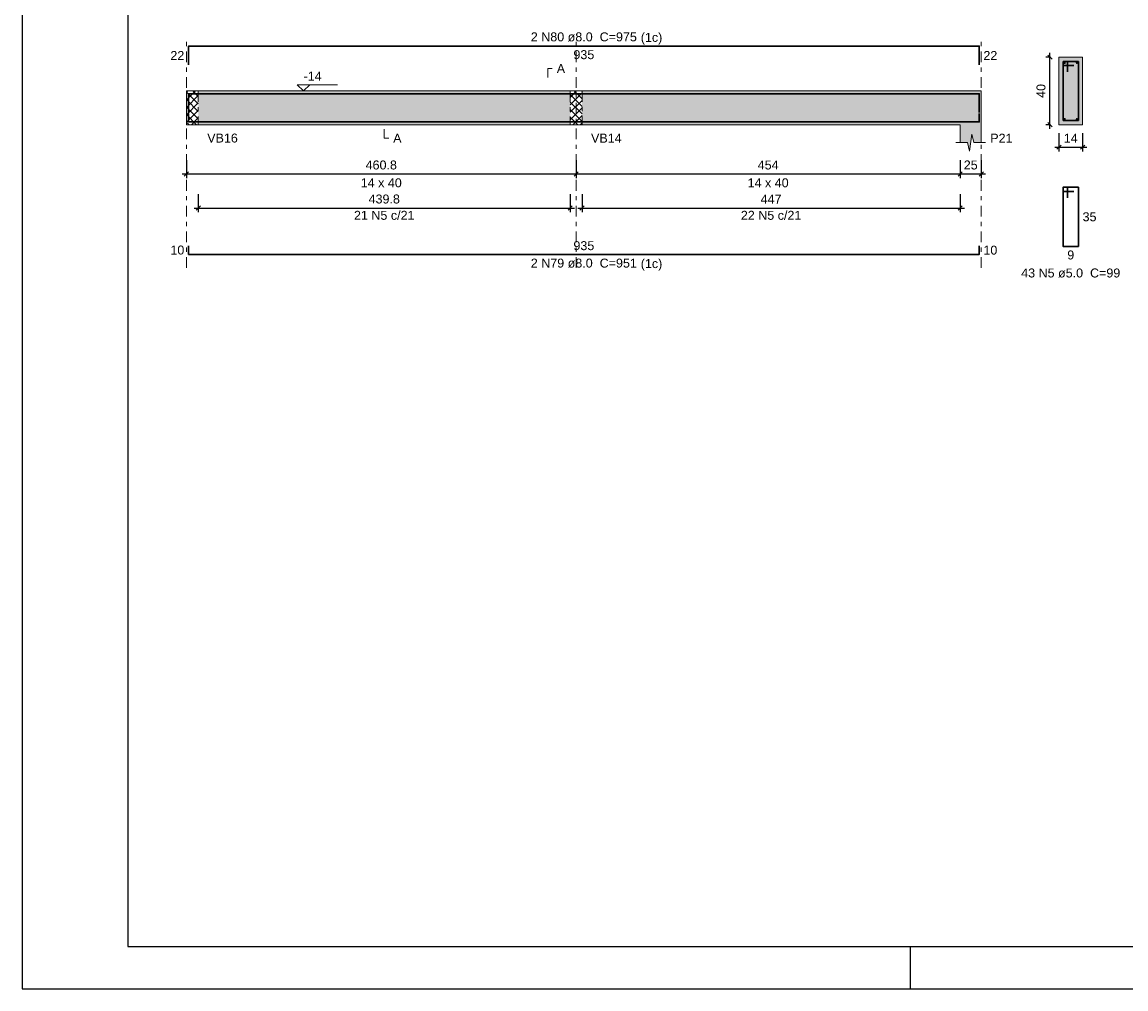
# Model space of a CAD drawing. Header units: millimetres. Extents: x 0 to 119, y 0 to 84.
# Tile 1 of 31: x 0 to 26, y 0 to 23. Entities that reach past the tile are written whole.
import ezdxf

# ---------------------------------------------------------------- set-up
doc = ezdxf.new("R2010")
doc.units = ezdxf.units.MM
doc.header["$MEASUREMENT"] = 0
doc.linetypes.add('DASHDOT', pattern=[2.54, 1.27, -0.635, 0, -0.635])
doc.linetypes.add('NULL', pattern=[0])
doc.layers.get('0').update_dxf_attribs({"lineweight": 18})
for name, color, linetype, lineweight in [('Descrição da armadura', 7, 'Continuous', 0), ('DT-Barras na forma', 2, 'Continuous', 30), ('DT-Barras no corte', 5, 'Continuous', 5), ('DT-Barras rebatidas', 2, 'Continuous', 30), ('DT-Cotas', 9, 'Continuous', 5), ('DT-Forma', 5, 'Continuous', 5), ('DT-Hachura forma vigas', 254, 'Continuous', 5), ('DT-Hachura intersecção vigas', 9, 'Continuous', 5), ('DT-Hachura seção vigas', 254, 'Continuous', 5), ('DT-Pontilhado', 9, 'DASHDOT', 5), ('DT-Textos', 7, 'Continuous', 5), ('Textos armaduras', 7, 'Continuous', 0)]:
    doc.layers.add(name, color=color, linetype=linetype, lineweight=lineweight)
doc.layers.add('SEDUC_MARF', color=1, linetype='Continuous')
doc.layers.add('SEDUC_MARGG', color=7, linetype='Continuous')
doc.styles.add('Arial', font='txt')
doc.dimstyles.new('UM_25.000000', dxfattribs={"dimtxt": 0.18, "dimasz": 0.1, "dimexe": 0.1, "dimexo": 0.2, "dimgap": 0, "dimtad": 1, "dimtih": 1, "dimtoh": 1, "dimdec": 1, "dimlfac": 25, "dimzin": 0, "dimdsep": 46, "dimtxsty": 'Standard', "dimcen": 0.09, "dimdle": 0.1, "dimadec": 1, "dimazin": 2, "dimtfac": 1, "dimtdec": 4, "dimtofl": 0, "dimtmove": 0, "dimatfit": 3, "dimfxl": 1, "dimtolj": 1, "dimarcsym": 0})
doc.dimstyles.new('UM_50.000000', dxfattribs={"dimtxt": 0.18, "dimasz": 0.1, "dimexe": 0.1, "dimexo": 0.2, "dimgap": 0, "dimtad": 1, "dimtih": 1, "dimtoh": 1, "dimdec": 1, "dimlfac": 50, "dimzin": 0, "dimdsep": 46, "dimtxsty": 'Standard', "dimcen": 0.09, "dimdle": 0.1, "dimadec": 1, "dimazin": 2, "dimtfac": 1, "dimtdec": 4, "dimtofl": 0, "dimtmove": 0, "dimatfit": 3, "dimfxl": 1, "dimtolj": 1, "dimarcsym": 0})

# ---------------------------------------------------------------- blocks, each defined once
blk = doc.blocks.new('_Oblique')
at = {"color": 0, "linetype": 'ByBlock', "lineweight": -2}
blk.add_line((-0.5, -0.5), (0.5, 0.5), dxfattribs=at)
blk = doc.blocks.new('*D289')
at = {"layer": 'Defpoints', "color": 0}
for p in [(3.885853, 19.80894), (13.101053, 19.80894), (13.101053, 19.27944)]:
    blk.add_point(p, dxfattribs=at)
at = {"layer": 'DT-Cotas', "color": 0, "lineweight": -2}
for p, q in [((3.885853, 19.60894), (3.885853, 19.17944)), ((13.101053, 19.60894), (13.101053, 19.17944)), ((3.785853, 19.27944), (13.201053, 19.27944))]:
    blk.add_line(p, q, dxfattribs=at)
at = {"layer": 'DT-Cotas', "color": 0, "lineweight": -2, "xscale": 0.1, "yscale": 0.1, "zscale": 0.1, "rotation": 180}
blk.add_blockref('_Oblique', (3.885853, 19.27944), dxfattribs=at)
at = {"layer": 'DT-Cotas', "color": 0, "lineweight": -2, "xscale": 0.1, "yscale": 0.1, "zscale": 0.1}
blk.add_blockref('_Oblique', (13.101053, 19.27944), dxfattribs=at)
at = {"layer": 'DT-Cotas', "color": 7, "insert": (8.493453, 19.49124), "char_height": 0.2118, "attachment_point": 5, "style": 'Arial'}
blk.add_mtext('\\A1;460.8', dxfattribs=at)
blk = doc.blocks.new('*D290')
at = {"layer": 'Defpoints', "color": 0}
for p in [(13.101053, 19.80894), (22.181053, 19.80894), (22.181053, 19.27944)]:
    blk.add_point(p, dxfattribs=at)
at = {"layer": 'DT-Cotas', "color": 0, "lineweight": -2}
for p, q in [((13.101053, 19.60894), (13.101053, 19.17944)), ((22.181053, 19.60894), (22.181053, 19.17944)), ((13.001053, 19.27944), (22.281053, 19.27944))]:
    blk.add_line(p, q, dxfattribs=at)
at = {"layer": 'DT-Cotas', "color": 0, "lineweight": -2, "xscale": 0.1, "yscale": 0.1, "zscale": 0.1, "rotation": 180}
blk.add_blockref('_Oblique', (13.101053, 19.27944), dxfattribs=at)
at = {"layer": 'DT-Cotas', "color": 0, "lineweight": -2, "xscale": 0.1, "yscale": 0.1, "zscale": 0.1}
blk.add_blockref('_Oblique', (22.181053, 19.27944), dxfattribs=at)
at = {"layer": 'DT-Cotas', "color": 7, "insert": (17.641053, 19.49124), "char_height": 0.2118, "attachment_point": 5, "style": 'Arial'}
blk.add_mtext('\\A1;454', dxfattribs=at)
blk = doc.blocks.new('*D291')
at = {"layer": 'Defpoints', "color": 0}
for p in [(22.181053, 19.80894), (22.681053, 19.80894), (22.681053, 19.27944)]:
    blk.add_point(p, dxfattribs=at)
at = {"layer": 'DT-Cotas', "color": 0, "lineweight": -2}
for p, q in [((22.181053, 19.60894), (22.181053, 19.17944)), ((22.681053, 19.60894), (22.681053, 19.17944)), ((22.081053, 19.27944), (22.781053, 19.27944))]:
    blk.add_line(p, q, dxfattribs=at)
at = {"layer": 'DT-Cotas', "color": 0, "lineweight": -2, "xscale": 0.1, "yscale": 0.1, "zscale": 0.1, "rotation": 180}
blk.add_blockref('_Oblique', (22.181053, 19.27944), dxfattribs=at)
at = {"layer": 'DT-Cotas', "color": 0, "lineweight": -2, "xscale": 0.1, "yscale": 0.1, "zscale": 0.1}
blk.add_blockref('_Oblique', (22.681053, 19.27944), dxfattribs=at)
at = {"layer": 'DT-Cotas', "color": 7, "insert": (22.431053, 19.49124), "char_height": 0.2118, "attachment_point": 5, "rotation": 0.0057296, "style": 'Arial'}
blk.add_mtext('\\A1;25', dxfattribs=at)
blk = doc.blocks.new('*D292')
at = {"layer": 'Defpoints', "color": 0}
for p in [(24.304381, 22.04434), (24.516181, 22.04434), (24.516181, 20.44434)]:
    blk.add_point(p, dxfattribs=at)
at = {"layer": 'DT-Cotas', "color": 0, "lineweight": -2}
for p, q in [((24.316181, 22.04434), (24.204381, 22.04434)), ((24.304381, 20.34434), (24.304381, 22.14434)), ((24.316181, 20.44434), (24.204381, 20.44434))]:
    blk.add_line(p, q, dxfattribs=at)
at = {"layer": 'DT-Cotas', "color": 0, "lineweight": -2, "xscale": 0.1, "yscale": 0.1, "zscale": 0.1}
for p, rotation in [((24.304381, 22.04434), 90), ((24.304381, 20.44434), 270)]:
    blk.add_blockref('_Oblique', p, dxfattribs=dict(at, rotation=rotation))
at = {"layer": 'DT-Cotas', "color": 7, "insert": (24.092581, 21.24434), "char_height": 0.2118, "attachment_point": 5, "rotation": 90, "style": 'Arial'}
blk.add_mtext('\\A1;40', dxfattribs=at)
blk = doc.blocks.new('*D293')
at = {"layer": 'Defpoints', "color": 0}
for p in [(24.516181, 20.44434), (25.076181, 20.44434), (25.076181, 19.91484)]:
    blk.add_point(p, dxfattribs=at)
at = {"layer": 'DT-Cotas', "color": 0, "lineweight": -2}
for p, q in [((24.516181, 20.24434), (24.516181, 19.81484)), ((25.076181, 20.24434), (25.076181, 19.81484)), ((24.416181, 19.91484), (25.176181, 19.91484))]:
    blk.add_line(p, q, dxfattribs=at)
at = {"layer": 'DT-Cotas', "color": 0, "lineweight": -2, "xscale": 0.1, "yscale": 0.1, "zscale": 0.1, "rotation": 180}
blk.add_blockref('_Oblique', (24.516181, 19.91484), dxfattribs=at)
at = {"layer": 'DT-Cotas', "color": 0, "lineweight": -2, "xscale": 0.1, "yscale": 0.1, "zscale": 0.1}
blk.add_blockref('_Oblique', (25.076181, 19.91484), dxfattribs=at)
at = {"layer": 'DT-Cotas', "color": 7, "insert": (24.796181, 20.12664), "char_height": 0.2118, "attachment_point": 5, "style": 'Arial'}
blk.add_mtext('\\A1;14', dxfattribs=at)
blk = doc.blocks.new('*D294')
at = {"layer": 'Defpoints', "color": 0}
for p in [(4.165853, 19.0041), (12.961053, 19.0041), (12.961053, 18.4746)]:
    blk.add_point(p, dxfattribs=at)
at = {"layer": 'DT-Cotas', "color": 0, "lineweight": -2}
for p, q in [((4.165853, 18.8041), (4.165853, 18.3746)), ((12.961053, 18.8041), (12.961053, 18.3746)), ((4.065853, 18.4746), (13.061053, 18.4746))]:
    blk.add_line(p, q, dxfattribs=at)
at = {"layer": 'DT-Cotas', "color": 0, "lineweight": -2, "xscale": 0.1, "yscale": 0.1, "zscale": 0.1, "rotation": 180}
blk.add_blockref('_Oblique', (4.165853, 18.4746), dxfattribs=at)
at = {"layer": 'DT-Cotas', "color": 0, "lineweight": -2, "xscale": 0.1, "yscale": 0.1, "zscale": 0.1}
blk.add_blockref('_Oblique', (12.961053, 18.4746), dxfattribs=at)
at = {"layer": 'DT-Cotas', "color": 7, "insert": (8.563453, 18.6864), "char_height": 0.2118, "attachment_point": 5, "style": 'Arial'}
blk.add_mtext('\\A1;439.8', dxfattribs=at)
blk = doc.blocks.new('*D295')
at = {"layer": 'Defpoints', "color": 0}
for p in [(13.241053, 19.0041), (22.181053, 19.0041), (22.181053, 18.4746)]:
    blk.add_point(p, dxfattribs=at)
at = {"layer": 'DT-Cotas', "color": 0, "lineweight": -2}
for p, q in [((13.241053, 18.8041), (13.241053, 18.3746)), ((22.181053, 18.8041), (22.181053, 18.3746)), ((13.141053, 18.4746), (22.281053, 18.4746))]:
    blk.add_line(p, q, dxfattribs=at)
at = {"layer": 'DT-Cotas', "color": 0, "lineweight": -2, "xscale": 0.1, "yscale": 0.1, "zscale": 0.1, "rotation": 180}
blk.add_blockref('_Oblique', (13.241053, 18.4746), dxfattribs=at)
at = {"layer": 'DT-Cotas', "color": 0, "lineweight": -2, "xscale": 0.1, "yscale": 0.1, "zscale": 0.1}
blk.add_blockref('_Oblique', (22.181053, 18.4746), dxfattribs=at)
at = {"layer": 'DT-Cotas', "color": 7, "insert": (17.711053, 18.6864), "char_height": 0.2118, "attachment_point": 5, "style": 'Arial'}
blk.add_mtext('\\A1;447', dxfattribs=at)

msp = doc.modelspace()

# ---------------------------------------------------------------- hatches: boundary and pattern name
at = {"layer": 'DT-Hachura forma vigas', "linetype": 'Continuous'}
for points in [[(4.1659, 20.4443), (12.9611, 20.4443), (12.9611, 21.2443), (4.1659, 21.2443), (4.1659, 20.4443)], [(22.6811, 20.0207), (22.6811, 20.4443), (22.6811, 21.2443), (22.1811, 21.2443), (13.2411, 21.2443), (13.2411, 20.4443), (22.1811, 20.4443), (22.1811, 20.0207), (22.3561, 20.0207), (22.4061, 19.8207), (22.4561, 20.2207), (22.5061, 20.0207), (22.6811, 20.0207)]]:
    msp.add_hatch(color=254, dxfattribs=at).paths.add_polyline_path(points)
at = {"layer": 'DT-Hachura intersecção vigas', "linetype": 'Continuous'}
h = msp.add_hatch(dxfattribs=at)
h.set_pattern_fill('ANSI37', color=9, style=0)
h.paths.add_polyline_path([(3.8859, 20.4443), (4.1659, 20.4443), (4.1659, 21.2443), (3.8859, 21.2443), (3.8859, 20.4443)])
h = msp.add_hatch(dxfattribs=at)
h.set_pattern_fill('ANSI37', color=9, style=0)
h.paths.add_polyline_path([(12.9611, 20.4443), (13.2411, 20.4443), (13.2411, 21.2443), (12.9611, 21.2443), (12.9611, 20.4443)])
at = {"layer": 'DT-Hachura seção vigas', "linetype": 'Continuous'}
msp.add_hatch(color=254, dxfattribs=at).paths.add_polyline_path([(24.5162, 20.4443), (24.5162, 20.4443), (25.0762, 20.4443), (25.0762, 22.0443), (24.5162, 22.0443), (24.5162, 20.4443)])

# ---------------------------------------------------------------- linework, layer by layer
at = {"layer": 'DT-Barras na forma'}
for p, q in [((24.7162, 21.9443), (24.6162, 21.9443)), ((24.6162, 21.9443), (24.6162, 20.5443)), ((24.9762, 21.9443), (24.6162, 21.9443)), ((24.6162, 21.9443), (24.6162, 21.8443)), ((24.7162, 21.6943), (24.7162, 21.9443)), ((24.9762, 20.5443), (24.9762, 21.9443)), ((24.6162, 21.8443), (24.8662, 21.8443)), ((24.6162, 20.5443), (24.9762, 20.5443))]:
    msp.add_line(p, q, dxfattribs=at)
for points in [[(3.9359, 20.7304), (3.9359, 21.1763), (22.6311, 21.1763), (22.6311, 20.7304)], [(3.9359, 20.7123), (3.9359, 20.5123), (22.6311, 20.5123), (22.6311, 20.7123)]]:
    msp.add_lwpolyline(points, dxfattribs=at)
at = {"layer": 'DT-Barras no corte'}
for centre in [(24.6522, 21.9083), (24.9402, 21.9083), (24.6522, 20.5803), (24.9402, 20.5803)]:
    msp.add_circle(centre, 0.016, dxfattribs=at)
at = {"layer": 'DT-Barras rebatidas'}
for points in [[(3.9359, 21.86), (3.9359, 22.3059), (22.6311, 22.3059), (22.6311, 21.86)], [(24.7162, 18.7176), (24.7162, 18.9676), (24.6162, 18.9676), (24.6162, 17.5676), (24.9762, 17.5676), (24.9762, 18.9676), (24.6162, 18.9676), (24.6162, 18.8676), (24.8662, 18.8676)], [(3.9359, 17.5777), (3.9359, 17.3777), (22.6311, 17.3777), (22.6311, 17.5777)]]:
    msp.add_lwpolyline(points, dxfattribs=at)
at = {"layer": 'DT-Forma'}
for p, q in [((25.0762, 22.0443), (24.5162, 22.0443)), ((24.5162, 22.0443), (24.5162, 20.4443)), ((25.0762, 20.4443), (25.0762, 22.0443)), ((3.8859, 21.2443), (4.1659, 21.2443)), ((4.1659, 21.2443), (12.9611, 21.2443)), ((12.9611, 21.2443), (13.2411, 21.2443)), ((13.2411, 21.2443), (22.1811, 21.2443)), ((22.1811, 21.2443), (22.6811, 21.2443)), ((3.8859, 20.4443), (4.1659, 20.4443)), ((4.1659, 20.4443), (12.9611, 20.4443)), ((12.9611, 20.4443), (13.2411, 20.4443)), ((13.2411, 20.4443), (22.1811, 20.4443)), ((22.1811, 20.4443), (22.1811, 20.0207)), ((22.6811, 20.0207), (22.6811, 20.4443)), ((24.5162, 20.4443), (25.0762, 20.4443)), ((22.4061, 19.8207), (22.4561, 20.2207)), ((22.4561, 20.2207), (22.5061, 20.0207)), ((22.0811, 20.0207), (22.3561, 20.0207)), ((22.3561, 20.0207), (22.4061, 19.8207)), ((22.5061, 20.0207), (22.7811, 20.0207))]:
    msp.add_line(p, q, dxfattribs=at)
at = {"layer": 'DT-Forma', "linetype": 'Continuous'}
for p, q in [((3.8859, 20.4443), (3.8859, 21.2443)), ((22.6811, 21.2443), (22.6811, 20.4443))]:
    msp.add_line(p, q, dxfattribs=at)
at = {"layer": 'DT-Pontilhado', "ltscale": 0.2}
for p, q in [((3.8859, 17.06), (3.8859, 22.5177)), ((13.1011, 17.06), (13.1011, 22.5177)), ((22.6811, 17.06), (22.6811, 22.5177)), ((4.1659, 21.2443), (4.1659, 20.4443)), ((12.9611, 21.2443), (12.9611, 20.4443)), ((13.2411, 21.2443), (13.2411, 20.4443))]:
    msp.add_line(p, q, dxfattribs=at)
at = {"layer": 'DT-Textos'}
for points in [[(12.4316, 21.562), (12.4316, 21.7738), (12.5375, 21.7738)], [(6.8044, 21.3926), (6.6562, 21.2443), (6.5079, 21.3926), (7.461, 21.3926)], [(8.5635, 20.3384), (8.5635, 20.1266), (8.6694, 20.1266)]]:
    msp.add_lwpolyline(points, dxfattribs=at)
at = {"layer": 'SEDUC_MARF'}
msp.add_line((21.0015, 1), (21.0015, 0), dxfattribs=at)
msp.add_lwpolyline([(118.9, 84.1), (0, 84.1), (0, 0), (118.9, 0)], close=True, dxfattribs=at)
at = {"layer": 'SEDUC_MARGG'}
msp.add_lwpolyline([(2.5, 1), (117.9, 1), (117.9, 83.1), (2.5, 83.1), (2.5, 1)], dxfattribs=at)

# ---------------------------------------------------------------- texts
at = {"layer": 'Descrição da armadura', "linetype": 'NULL', "char_height": 0.2118, "attachment_point": 8, "line_spacing_factor": 0.9, "style": 'Arial'}
for s, insert, width in [('2 N80 ø8.0  C=975', (13.283, 22.4122), 4.916973), ('21 N5 c/21', (8.5635, 18.1929), 2.805127), ('22 N5 c/21', (17.7111, 18.1929), 2.805127), ('2 N79 ø8.0  C=951', (13.283, 17.0602), 4.916973), ('43 N5 ø5.0  C=99', (24.796, 16.8262), 4.594404)]:
    msp.add_mtext(s, dxfattribs=dict(at, insert=insert, width=width))
at = {"layer": 'DT-Textos', "linetype": 'NULL', "char_height": 0.2118, "line_spacing_factor": 0.798, "style": 'Arial'}
for s, insert, width, attachment_point in [('(1c)', (14.629, 22.3423), 0.998857, 7), ('A', (12.643, 21.6682), 0.386855, 7), ('-14', (6.656, 21.4882), 0.838281, 7), ('VB16', (4.378, 20.0212), 1.418848, 7), ('A', (8.775, 20.0212), 0.386855, 7), ('VB14', (13.453, 20.0212), 1.418848, 7), ('P21', (22.893, 20.0212), 1.031992, 7), ('14 x 40', (8.493, 18.9622), 1.902559, 8), ('14 x 40', (17.641, 18.9622), 1.902559, 8), ('(1c)', (14.629, 16.9903), 0.998857, 7)]:
    msp.add_mtext(s, dxfattribs=dict(at, insert=insert, width=width, attachment_point=attachment_point))
at = {"layer": 'Textos armaduras', "linetype": 'NULL', "char_height": 0.2118, "line_spacing_factor": 0.9, "style": 'Arial'}
for s, insert, width, attachment_point in [('22', (3.8359, 21.9771), 1.045137, 9), ('935', (13.2835, 22.2086), 1.367705, 2), ('22', (22.7311, 22.1889), 1.045137, 1), ('35', (25.0762, 18.3735), 1.045137, 1), ('935', (13.2835, 17.475), 1.367705, 8), ('10', (3.8359, 17.3718), 1.045137, 9), ('10', (22.7311, 17.5836), 1.045137, 1), ('9', (24.7962, 17.4703), 0.722568, 2)]:
    msp.add_mtext(s, dxfattribs=dict(at, insert=insert, width=width, attachment_point=attachment_point))

# ---------------------------------------------------------------- dimensions: what is measured, and where the dimension line sits
at = {"layer": 'DT-Cotas'}
dim = msp.add_linear_dim(base=(24.3044, 22.0443), p1=(24.5162, 20.4443), p2=(24.5162, 22.0443), angle=90, dimstyle='UM_25.000000', override={"dimtxt": 0.2118, "dimasz": 0.1, "dimexe": 0.1, "dimexo": 0.2, "dimtad": 1, "dimtih": 0, "dimtoh": 0, "dimdec": 1, "dimlfac": 25, "dimzin": 8, "dimtxsty": 'Arial', "dimblk": 'Oblique', "dimblk1": 'Oblique', "dimblk2": 'Oblique', "dimsah": 1, "dimdle": 0.1, "dimse1": 0, "dimse2": 0, "dimclrt": 7, "dimadec": 1, "dimazin": 3, "dimtmove": 2, "dimldrblk": 'Oblique'}, dxfattribs=at)
dim.commit()
dim.dimension.update_dxf_attribs({"geometry": '*D292', "text_midpoint": (24.0926, 21.2443), "dimtype": 160, "text_rotation": 90})
for base, p1, p2, dimstyle, override, picture, middle in [((25.0762, 19.9148), (24.5162, 20.4443), (25.0762, 20.4443), 'UM_25.000000', {"dimtxt": 0.2118, "dimasz": 0.1, "dimexe": 0.1, "dimexo": 0.2, "dimtad": 1, "dimtih": 0, "dimtoh": 0, "dimdec": 1, "dimlfac": 25, "dimzin": 8, "dimtxsty": 'Arial', "dimblk": 'Oblique', "dimblk1": 'Oblique', "dimblk2": 'Oblique', "dimsah": 1, "dimdle": 0.1, "dimse1": 0, "dimse2": 0, "dimclrt": 7, "dimadec": 1, "dimazin": 3, "dimtmove": 2, "dimldrblk": 'Oblique'}, '*D293', (24.7962, 20.1266)), ((13.1011, 19.2794), (3.8859, 19.8089), (13.1011, 19.8089), 'UM_50.000000', {"dimtxt": 0.2118, "dimasz": 0.1, "dimexe": 0.1, "dimexo": 0.2, "dimtad": 1, "dimtih": 0, "dimtoh": 0, "dimdec": 1, "dimlfac": 50, "dimzin": 8, "dimtxsty": 'Arial', "dimblk": 'Oblique', "dimblk1": 'Oblique', "dimblk2": 'Oblique', "dimsah": 1, "dimdle": 0.1, "dimse1": 0, "dimse2": 0, "dimclrt": 7, "dimadec": 1, "dimazin": 3, "dimtmove": 2, "dimldrblk": 'Oblique'}, '*D289', (8.4935, 19.4912)), ((22.1811, 19.2794), (13.1011, 19.8089), (22.1811, 19.8089), 'UM_50.000000', {"dimtxt": 0.2118, "dimasz": 0.1, "dimexe": 0.1, "dimexo": 0.2, "dimtad": 1, "dimtih": 0, "dimtoh": 0, "dimdec": 1, "dimlfac": 50, "dimzin": 8, "dimtxsty": 'Arial', "dimblk": 'Oblique', "dimblk1": 'Oblique', "dimblk2": 'Oblique', "dimsah": 1, "dimdle": 0.1, "dimse1": 0, "dimse2": 0, "dimclrt": 7, "dimadec": 1, "dimazin": 3, "dimtmove": 2, "dimldrblk": 'Oblique'}, '*D290', (17.6411, 19.4912)), ((12.9611, 18.4746), (4.1659, 19.0041), (12.9611, 19.0041), 'UM_50.000000', {"dimtxt": 0.2118, "dimasz": 0.1, "dimexe": 0.1, "dimexo": 0.2, "dimtad": 1, "dimtih": 0, "dimtoh": 0, "dimdec": 1, "dimlfac": 50, "dimzin": 8, "dimtxsty": 'Arial', "dimblk": 'Oblique', "dimblk1": 'Oblique', "dimblk2": 'Oblique', "dimsah": 1, "dimdle": 0.1, "dimse1": 0, "dimse2": 0, "dimclrt": 7, "dimadec": 1, "dimazin": 3, "dimtmove": 2, "dimldrblk": 'Oblique'}, '*D294', (8.5635, 18.6864)), ((22.1811, 18.4746), (13.2411, 19.0041), (22.1811, 19.0041), 'UM_50.000000', {"dimtxt": 0.2118, "dimasz": 0.1, "dimexe": 0.1, "dimexo": 0.2, "dimtad": 1, "dimtih": 0, "dimtoh": 0, "dimdec": 1, "dimlfac": 50, "dimzin": 8, "dimtxsty": 'Arial', "dimblk": 'Oblique', "dimblk1": 'Oblique', "dimblk2": 'Oblique', "dimsah": 1, "dimdle": 0.1, "dimse1": 0, "dimse2": 0, "dimclrt": 7, "dimadec": 1, "dimazin": 3, "dimtmove": 2, "dimldrblk": 'Oblique'}, '*D295', (17.7111, 18.6864))]:
    dim = msp.add_linear_dim(base=base, p1=p1, p2=p2, dimstyle=dimstyle, override=override, dxfattribs=at)
    dim.commit()
    dim.dimension.update_dxf_attribs({"geometry": picture, "text_midpoint": middle, "dimtype": 160})
dim = msp.add_linear_dim(base=(22.6811, 19.2794), p1=(22.1811, 19.8089), p2=(22.6811, 19.8089), dimstyle='UM_50.000000', override={"dimtxt": 0.2118, "dimasz": 0.1, "dimexe": 0.1, "dimexo": 0.2, "dimtad": 1, "dimtih": 0, "dimtoh": 0, "dimdec": 1, "dimlfac": 50, "dimzin": 8, "dimtxsty": 'Arial', "dimblk": 'Oblique', "dimblk1": 'Oblique', "dimblk2": 'Oblique', "dimsah": 1, "dimdle": 0.1, "dimse1": 0, "dimse2": 0, "dimclrt": 7, "dimadec": 1, "dimazin": 3, "dimtmove": 2, "dimldrblk": 'Oblique'}, dxfattribs=at)
dim.commit()
dim.dimension.update_dxf_attribs({"geometry": '*D291', "text_midpoint": (22.4311, 19.4912), "dimtype": 160, "text_rotation": 0.00573})

doc.saveas('drawing.dxf')
